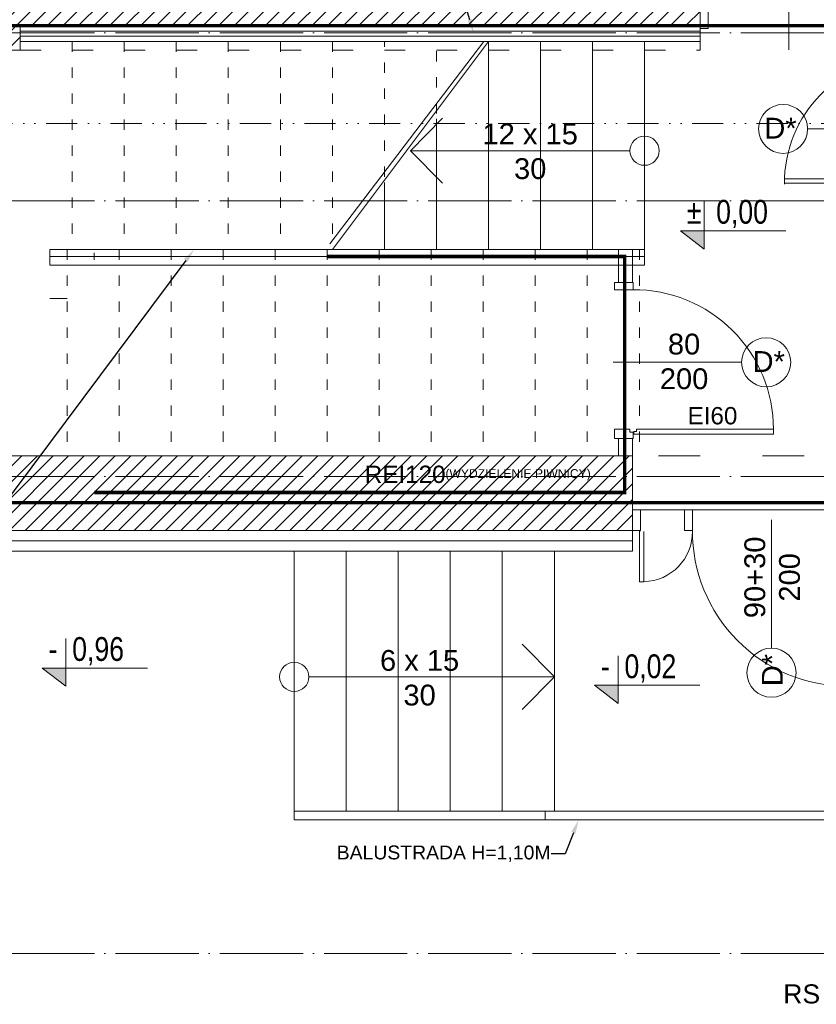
# Model space of a CAD drawing. Header units: millimetres. Extents: x 6506 to 43004, y 4581 to 25261.
# Tile 7 of 30: x 13459 to 13918, y 17888 to 18456. Entities that reach past the tile are written whole.
import ezdxf
from ezdxf import colors
from ezdxf.entities.mleader import LeaderData, LeaderLine
from ezdxf.enums import TextEntityAlignment as Align
from ezdxf.math import Vec2, Vec3

# ---------------------------------------------------------------- set-up
doc = ezdxf.new("R2010")
doc.units = ezdxf.units.MM
for name, pattern in [('1KS_2KP-50', [37.05, 12, 6, -6.35, 0, -6.35, 0, -6.35]), ('ACAD_ISO02W100', [15, 12, -3]), ('ACAD_ISO03W100', [30, 12, -18]), ('ACAD_ISO04W100', [30, 24, -3, 0, -3])]:
    doc.linetypes.add(name, pattern=pattern)
doc.layers.get('0').update_dxf_attribs({"color": 251, "lineweight": 5})
doc.layers.add('000_HATCH', color=251, linetype='Continuous', lineweight=5, transparency=0.5)
for name, color, linetype, lineweight in [('A_DZIAŁOWA_PROJEKTOWANE', 251, 'Continuous', 5), ('A_HATCH', 251, 'Continuous', 5), ('A_IZOLEACJA TERMI_PROJEKTOWANA', 251, 'Continuous', 5), ('A_KONST_ISTNIEJĄCE', 251, 'Continuous', 5), ('A_LINIA PRZEKROJOWA', 251, '1KS_2KP-50', 5), ('A_OPISY', 251, 'Continuous', 5), ('A_OSIE KONSTRUKCYJNE', 251, 'ACAD_ISO04W100', 5), ('A_TEKST', 251, 'Continuous', 5), ('A_WIDOK', 251, 'Continuous', 5), ('AA OPISY', 251, 'Continuous', 5)]:
    doc.layers.add(name, color=color, linetype=linetype, lineweight=lineweight)
doc.layers.add('A_NIEWIDOCZNE  POMOCNICZE', color=251, linetype='ACAD_ISO03W100', lineweight=5, plot=False)
doc.layers.add('A_PPOŻ', color=1, linetype='ACAD_ISO02W100', lineweight=30, true_color=0xff0000)
doc.styles.add('APLUS', font='arial.ttf', dxfattribs={"width": 0.6})
doc.styles.get("Standard").update_dxf_attribs({"font": 'arial.ttf'})
doc.linetypes.add('BATTING', pattern='A,0.0001,-0.1,[134,ltypeshp.shx,S=0.1,R=0,X=-0.1,Y=0],-0.2,[134,ltypeshp.shx,S=0.1,R=180,X=0.1,Y=0],-0.1', length=0.4001)
pattern_1 = [(45, (-1713.23, 355.087), (-4.490128, 4.490128), [])]

# ---------------------------------------------------------------- blocks, each defined once
blk = doc.blocks.new('*U24')
at = {"layer": 'AA OPISY'}
for q in [(-28.53, 18.82), (-136.57, 0), (-28.53, -18.82)]:
    blk.add_line((-10, 0), q, dxfattribs=at)
blk.add_circle((-145, 0), 8.43, dxfattribs=at)
blk = doc.blocks.new('*U5')
blk.add_hatch(color=256).paths.add_polyline_path([(0, 0.1532), (-0.198, 0.1532), (0, 0)])
blk.add_line((0, 0.1532), (0, 0.4))
blk.add_lwpolyline([(0, 0.1532), (0, 0), (-0.198, 0.1532), (0.6852, 0.1532)])
at = {"style": 'APLUS', "width": 0.8}
blk.add_attdef('%%P_0.00', text='', height=0.2, dxfattribs=at).set_placement((-0.1457, 0.1532), align=Align.BOTTOM_LEFT)
blk = doc.blocks.new('OSI')
at = {"layer": 'A_OSIE KONSTRUKCYJNE', "ltscale": 2}
for p, q in [((16013.11, 20824.12), (17196.12, 20824.12)), ((16013.11, 20727.12), (19027.17, 20727.12)), ((16013.11, 20568.12), (17196.12, 20568.12)), ((16013.11, 20293.12), (19027.17, 20293.12))]:
    blk.add_line(p, q, dxfattribs=at)
blk = doc.blocks.new('*U53')
at = {"layer": 'AA OPISY'}
for q in [(-13.53, 18.82), (-136.57, 0), (-13.53, -18.82)]:
    blk.add_line((5, 0), q, dxfattribs=at)
blk.add_circle((-145, 0), 8.43, dxfattribs=at)

msp = doc.modelspace()

# ---------------------------------------------------------------- hatches: boundary and pattern name
at = {"layer": 'A_HATCH'}
h = msp.add_hatch(dxfattribs=at)
h.set_pattern_fill('ANSI31', color=256, scale=2)
h.set_pattern_definition(pattern_1)
h.paths.add_polyline_path([(14201.26, 19300.66), (14129.26, 19300.66), (14129.26, 19244.66), (14201.26, 19244.66)])
h.paths.add_polyline_path([(14201.26, 19595.66), (14158.26, 19595.66), (14158.26, 19530.66), (14201.26, 19530.66)])
h.paths.add_polyline_path([(14158.26, 19595.66), (14129.26, 19595.66), (14129.26, 19530.66), (14158.26, 19530.66)])
h.paths.add_polyline_path([(14229.26, 19638.66), (14158.26, 19638.66), (14158.26, 19643.66), (13983.29, 19643.66), (13983.29, 19635.66), (13983.26, 19600.66), (14115.26, 19600.66), (14115.26, 19595.66), (14229.26, 19595.66)])
h.paths.add_polyline_path([(14510.26, 19638.66), (14466.26, 19638.66), (14466.26, 19630.66), (14466.26, 19595.66), (14510.26, 19595.66)])
h.paths.add_polyline_path([(13757.26, 19643.66), (13706.26, 19643.66), (13706.26, 19635.66), (13706.26, 19600.66), (13757.26, 19600.66)])
h.paths.add_polyline_path([(13480.26, 19643.66), (13293.26, 19643.66), (13293.26, 19527.66), (13301.26, 19527.66), (13336.26, 19527.66), (13336.26, 19600.66), (13480.26, 19600.66)])
h.paths.add_polyline_path([(13336.26, 19307.66), (13293.26, 19307.66), (13293.26, 19251.66), (13301.26, 19251.66), (13336.26, 19251.66)])
h.paths.add_polyline_path([(13336.26, 19019.66), (13293.26, 19019.66), (13293.26, 18419.66), (13336.26, 18419.66)])
h.paths.add_polyline_path([(13812.26, 18204.66), (13336.26, 18204.66), (13336.26, 18223.66), (13293.26, 18223.66), (13293.26, 18161.66), (13812.26, 18161.66), (13812.26, 18173.58)])
h.paths.add_polyline_path([(14014.26, 18204.66), (13990.26, 18204.66), (13971.26, 18204.66), (13942.26, 18204.66), (13942.26, 18161.66), (14014.26, 18161.66)])
h.paths.add_polyline_path([(14201.26, 18471.18), (14178.76, 18471.18), (14201.26, 18471.18), (14201.26, 19016.66), (14158.26, 19016.66), (14158.26, 18320.66), (14803.26, 18320.66), (14803.26, 18363.66), (14201.26, 18363.66)])
h.paths.add_polyline_path([(14114.26, 18402.66), (14136.76, 18402.66), (14114.26, 18402.66), (14114.26, 18356.66), (13971.26, 18356.66), (13971.26, 18313.66), (14156.26, 18313.66), (14156.26, 19016.66), (14129.26, 19016.66), (14129.26, 18725.66), (14114.26, 18725.66)])
h = msp.add_hatch(dxfattribs=at)
h.set_pattern_fill('ANSI31', color=256, scale=2)
h.set_pattern_definition(pattern_1)
h.paths.add_polyline_path([(14172.26, 18195.66), (14138.26, 18195.66), (14138.26, 18161.66), (14172.26, 18161.66)])
h.paths.add_polyline_path([(14114.26, 18464.66), (13951.26, 18464.66), (13951.26, 18438.66), (13971.17, 18438.66), (13981.26, 18438.66), (13981.26, 18448.66), (14114.26, 18448.66)])
h.paths.add_polyline_path([(13459.26, 18438.66), (13459.26, 18453.66), (13851.26, 18453.66), (13851.26, 18438.66), (13851.26, 18464.66), (13336.26, 18464.66), (13336.26, 18438.66)])

# ---------------------------------------------------------------- linework, layer by layer
for p, q in [((13810.83, 18220.02), (13810.83, 18218.24)), ((13810.83, 18218.24), (13812.62, 18218.24)), ((13813.14, 18218.61), (13814.53, 18218.61)), ((13814.53, 18218.61), (13814.53, 18220)), ((13812.26, 18173.58), (13812.26, 18161.66)), ((13816.89, 18173.58), (13812.26, 18173.58)), ((13816.89, 18161.66), (13816.89, 18173.58)), ((13842.26, 18173.58), (13842.26, 18161.66)), ((13846.89, 18173.58), (13842.26, 18173.58)), ((13846.89, 18161.66), (13846.89, 18173.58)), ((13812.26, 18161.66), (13816.89, 18161.66)), ((13816.44, 18161.47), (13816.44, 18132.04)), ((13816.94, 18161.47), (13816.44, 18161.47)), ((13818.88, 18132.04), (13818.88, 18160.96)), ((13842.26, 18161.66), (13846.89, 18161.66)), ((13816.44, 18132.04), (13818.88, 18132.04))]:
    msp.add_line(p, q)
for points in [[(13851.26, 18451.2), (13851.26, 18463.12), (13855.89, 18463.12), (13855.89, 18451.2), (13851.26, 18451.2)], [(13970.72, 18361.91), (13899.93, 18361.91), (13899.93, 18364.36), (13969.49, 18364.36)], [(13801.89, 18304.66), (13812.62, 18304.66), (13812.62, 18300.49), (13801.89, 18300.49), (13801.89, 18304.66)], [(13810.83, 18220.02), (13801.89, 18220.02)], [(13812.62, 18218.24), (13812.62, 18214.66), (13801.89, 18214.66), (13801.89, 18220.02)], [(13813.14, 18217.22), (13893.61, 18217.22), (13893.61, 18220), (13814.53, 18220)], [(13813.14, 18218.61), (13813.14, 18217.22)]]:
    msp.add_lwpolyline(points)
for centre, radius, start, end in [((13973.33, 18361.8), 73.41, 91.6827, 180.3405), ((13813.12, 18220), 80.48, 359.9989, 90.3548), ((13818.17, 18160.75), 28.72, 271.4227, 0.7042), ((13936.32, 18161.11), 89.43, 179.6452, 270.0011)]:
    msp.add_arc(centre, radius, start, end)
at = {"layer": '000_HATCH', "ltscale": 2}
for p, q in [((13819.26, 18323.66), (13819.26, 18314.66)), ((13501.93, 18321.66), (13501.93, 18317.66)), ((13486.26, 18295.43), (13476.26, 18295.43))]:
    msp.add_line(p, q, dxfattribs=at)
at = {"layer": '000_HATCH', "linetype": 'ACAD_ISO03W100'}
msp.add_lwpolyline([(13459.26, 18438.66), (13851.26, 18438.66), (13851.26, 18443.66)], dxfattribs=at)
at = {"layer": 'A_DZIAŁOWA_PROJEKTOWANE', "ltscale": 2}
for p, q in [((13617.26, 17999.66), (13617.26, 18149.66)), ((13647.26, 17999.66), (13647.26, 18149.66)), ((13677.26, 17999.66), (13677.26, 18149.66)), ((13707.26, 17999.66), (13707.26, 18149.66)), ((13737.26, 17999.66), (13737.26, 18149.66)), ((13767.26, 17999.66), (13767.26, 18149.66)), ((13617.26, 17999.66), (13617.26, 17994.66)), ((13617.26, 17999.66), (13975.26, 17999.66)), ((13761.87, 17999.66), (13761.87, 17994.66)), ((13617.26, 17994.66), (13975.26, 17994.66))]:
    msp.add_line(p, q, dxfattribs=at)
at = {"layer": 'A_IZOLEACJA TERMI_PROJEKTOWANA', "ltscale": 2}
msp.add_line((13812.26, 18161.66), (13812.26, 18149.66), dxfattribs=at)
msp.add_lwpolyline([(13812.26, 18149.66), (13281.26, 18149.66), (13281.26, 18228.66)], dxfattribs=at)
at = {"layer": 'A_IZOLEACJA TERMI_PROJEKTOWANA', "linetype": 'BATTING', "ltscale": 14}
msp.add_lwpolyline([(13812.26, 18155.66), (13287.26, 18155.66), (13287.26, 18227.82)], dxfattribs=at)
at = {"layer": 'A_KONST_ISTNIEJĄCE', "ltscale": 2}
for p, q in [((13851.26, 18443.66), (13851.26, 18464.66)), ((13459.26, 18449.66), (13851.26, 18449.66)), ((13459.26, 18446.66), (13851.26, 18446.66)), ((13851.26, 18443.66), (13459.26, 18443.66)), ((13459.26, 18438.66), (13336.26, 18438.66)), ((13804.26, 18323.66), (13804.26, 18304.66)), ((13812.26, 18323.66), (13812.26, 18304.66)), ((13812.26, 18304.66), (13804.26, 18304.66)), ((13804.26, 18214.66), (13812.26, 18214.66)), ((13804.26, 18214.66), (13804.26, 18204.66)), ((13812.26, 18214.66), (13812.26, 18204.66)), ((13812.26, 18204.66), (13812.26, 18161.66))]:
    msp.add_line(p, q, dxfattribs=at)
for points in [[(13293.26, 18223.66), (13293.26, 18161.66), (13812.26, 18161.66)], [(13336.26, 18223.66), (13336.26, 18204.66), (13812.26, 18204.66)]]:
    msp.add_lwpolyline(points, dxfattribs=at)
at = {"layer": 'A_LINIA PRZEKROJOWA'}
msp.add_line((15950.64, 18396.4), (13006.64, 18396.4), dxfattribs=at)
at = {"layer": 'A_NIEWIDOCZNE  POMOCNICZE', "ltscale": 2}
msp.add_lwpolyline([(13336.26, 18438.66), (13459.26, 18438.66), (13459.26, 18452.66), (13951.26, 18452.66), (13951.26, 18438.66), (13971.26, 18438.66), (13971.26, 18204.66), (13336.26, 18204.66)], close=True, dxfattribs=at)
at = {"layer": 'A_OPISY', "transparency": 33554559}
for p, q in [((13902.52, 18438.9), (13902.52, 18529.57)), ((13913.29, 18393.21), (13987.27, 18393.21)), ((13875.22, 18258.59), (13801.25, 18258.59)), ((13892.46, 18167.69), (13892.46, 18093.71))]:
    msp.add_line(p, q, dxfattribs=at)
for centre in [(13899.14, 18393.21), (13889.37, 18258.59), (13892.46, 18079.56)]:
    msp.add_circle(centre, 14.15, dxfattribs=at)
at = {"layer": 'A_PPOŻ', "linetype": 'ACAD_ISO03W100', "ltscale": 2, "const_width": 2}
msp.add_lwpolyline([(13317.6, 18452.73), (14125.98, 18452.73), (14125.98, 18334.83), (13979.97, 18334.83), (13979.97, 18177.6), (13317.6, 18177.6)], close=True, dxfattribs=at)
msp.add_lwpolyline([(13636.26, 18319.66), (13807.8, 18319.66), (13807.8, 18183.53), (13502.03, 18183.53)], dxfattribs=at)
at = {"layer": 'A_WIDOK', "linetype": 'ACAD_ISO03W100', "ltscale": 0.5}
for p, q in [((13489.26, 18443.66), (13489.26, 18323.66)), ((13519.26, 18443.66), (13519.26, 18323.66)), ((13549.26, 18443.66), (13549.26, 18323.66)), ((13579.26, 18443.66), (13579.26, 18323.66)), ((13609.26, 18443.66), (13609.26, 18323.66)), ((13639.26, 18443.66), (13639.26, 18323.66)), ((13669.26, 18365.49), (13669.26, 18443.66)), ((13699.26, 18402.15), (13699.26, 18443.66)), ((13486.26, 18323.66), (13486.26, 18204.66)), ((13516.26, 18323.66), (13516.26, 18204.66)), ((13516.26, 18323.66), (13516.26, 18204.66)), ((13546.26, 18323.66), (13546.26, 18204.66)), ((13576.26, 18323.66), (13576.26, 18204.66)), ((13606.26, 18323.66), (13606.26, 18204.66)), ((13636.26, 18323.66), (13636.26, 18204.66)), ((13666.26, 18323.66), (13666.26, 18204.66)), ((13696.26, 18323.66), (13696.26, 18204.66)), ((13726.26, 18323.66), (13726.26, 18204.66)), ((13756.26, 18323.66), (13756.26, 18204.66)), ((13786.26, 18323.66), (13786.26, 18204.66)), ((13816.26, 18323.66), (13816.26, 18204.66))]:
    msp.add_line(p, q, dxfattribs=at)
at = {"layer": 'A_WIDOK', "ltscale": 2}
for p, q in [((13637.71, 18326.93), (13726.67, 18443.66)), ((13639.26, 18323.66), (13729.26, 18443.66)), ((13729.26, 18443.66), (13729.26, 18323.66)), ((13759.26, 18443.66), (13759.26, 18323.66)), ((13789.26, 18443.66), (13789.26, 18323.66)), ((13819.26, 18443.66), (13819.26, 18323.66)), ((13699.26, 18398.99), (13699.26, 18323.66)), ((13669.26, 18362.33), (13669.26, 18323.66)), ((13819.26, 18323.66), (13476.26, 18323.66)), ((13804.26, 18323.66), (13476.26, 18323.66)), ((13476.26, 18323.66), (13819.26, 18323.66)), ((13476.26, 18314.66), (13476.26, 18323.66)), ((13476.26, 18319.66), (13819.26, 18319.66)), ((13476.26, 18314.66), (13819.26, 18314.66)), ((13812.26, 18173.58), (13942.26, 18173.58))]:
    msp.add_line(p, q, dxfattribs=at)
msp.add_lwpolyline([(13851.26, 18443.66), (13851.26, 18452.66), (13459.26, 18452.66), (13459.26, 18438.66)], dxfattribs=at)

# ---------------------------------------------------------------- block references
at = {"layer": 'A_OPISY', "transparency": 33554559, "rotation": 180}
msp.add_blockref('*U24', (13674.26, 18380.66), dxfattribs=at)
at = {"layer": 'A_OPISY', "transparency": 33554687, "xscale": 68.67492864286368, "yscale": 68.67492864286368, "zscale": 68.67492864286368, "rotation": 1.435389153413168e-05}
for p, values in [((13853.6, 18323.91), {'%%P_0.00': '%%p  0,00'}), ((13485.61, 18071.71), {'%%P_0.00': '-  0,96'}), ((13804.06, 18061.75), {'%%P_0.00': '-  0,02'})]:
    msp.add_blockref('*U5', p, dxfattribs=at).add_auto_attribs(values)
at = {"layer": 'A_OPISY', "transparency": 33554559, "xscale": -1, "rotation": 180}
msp.add_blockref('*U53', (13762.26, 18077.16), dxfattribs=at)
at = {"layer": 'A_OSIE KONSTRUKCYJNE'}
msp.add_blockref('OSI', (-3039.77, -2375.46), dxfattribs=at)

# ---------------------------------------------------------------- texts
at = {"layer": 'A_OPISY'}
msp.add_text('RS %%C10', height=11, dxfattribs=at).set_placement((13899.2, 17888.76))
at = {"layer": 'A_OPISY', "transparency": 33554559, "char_height": 12, "attachment_point": 5}
for s, insert in [('D*', (13897.65, 18393.66)), ('80\\P200', (13842.06, 18259.04)), ('D*', (13890.87, 18259.04))]:
    msp.add_mtext_dynamic_manual_height_columns(s, width=44.3905, gutter_width=12.5, heights=[0], dxfattribs=dict(at, insert=insert))
at = {"layer": 'A_OPISY', "transparency": 33554559, "char_height": 12, "attachment_point": 5, "rotation": 90}
for s, insert in [('90+30\\P200', (13892.91, 18134.53)), ('D*', (13892.91, 18081.06))]:
    msp.add_mtext_dynamic_manual_height_columns(s, width=44.3905, gutter_width=12.5, heights=[0], dxfattribs=dict(at, insert=insert))
at = {"layer": 'A_PPOŻ', "linetype": 'ACAD_ISO03W100', "ltscale": 2}
note = msp.add_mtext_dynamic_manual_height_columns('EI60\\P', width=254.3544, gutter_width=0, heights=[12.82, 0], dxfattribs=dict(at, insert=(13844.06, 18232.79), char_height=10, attachment_point=1))
note = msp.add_mtext_dynamic_manual_height_columns('REI120\\P', width=254.3544, gutter_width=0, heights=[12.82, 0], dxfattribs=dict(at, insert=(13657.94, 18198.99), char_height=10, attachment_point=1))
at = {"layer": 'A_PPOŻ', "linetype": 'ACAD_ISO03W100', "ltscale": 2, "insert": (13704.44, 18196.95), "char_height": 5, "attachment_point": 1}
msp.add_mtext_dynamic_manual_height_columns('(WYDZIELENIE PIWNICY)', width=254.3544, gutter_width=0, heights=[12.82], dxfattribs=at)
at = {"layer": 'A_TEKST', "transparency": 33554559, "char_height": 12, "attachment_point": 5}
for s, insert in [('12 x 15\\P30', (13753.33, 18380.23)), ('6 x 15\\P30', (13689.55, 18076.56))]:
    msp.add_mtext_dynamic_manual_height_columns(s, width=91.3974, gutter_width=12.5, heights=[39.91], dxfattribs=dict(at, insert=insert))

# ---------------------------------------------------------------- leaders
at = {"layer": 'A_DZIAŁOWA_PROJEKTOWANE', "ltscale": 2}
ml = msp.add_multileader_mtext('Standard', dxfattribs=at)
ml.set_content('WYKONAĆ POSZERZENIE BIEGU O 5CM NA CAŁEJ DŁUGOŚCI BIEGU POPRZEZ SKUCIE CZĘŚCI ŚCIANY. \\PDODATKOWO WYKONAĆ WKUCIE PORĘCZY GR. 4CM  W ŚCIANĘ, OTWÓR WYKONAĆ NA WYS. 100-120 CM, GŁĘBOKOŚCI 9CM.', color=256)
ml.set_leader_properties()
ml.build(insert=Vec2(0, 0))
ml.multileader.update_dxf_attribs({"arrow_head_size": 8})
ctx = ml.context
ctx.base_point, ctx.char_height, ctx.arrow_head_size, ctx.plane_origin = Vec3(13371.48, 18555.84), 8, 8, Vec3(13905.12, 18457.67)
notes = []
notes.append((ctx, [(0, (1, 1, 0), (13689.22, 18555.84), (-1, 0), 8, [(0, [(13720.68, 18448.54)], 0, [])])]))
ctx.mtext.insert, ctx.mtext.width, ctx.mtext.defined_height, ctx.mtext.flow_direction = Vec3(13373.48, 18561.01), 309.1908, 68.66, 5
ml = msp.add_multileader_mtext('Standard', dxfattribs=at)
ml.set_content('WKUCIE PORĘCZY GR. 4CM  W ŚCIANĘ DZIAŁOWĄ ZAMYKAJĄCĄ PIWNICĘ.\\POTWÓR WYKONAĆ NA WYS. 100-120 CM, GŁĘBOKOŚCI 9 CM.', color=256)
ml.set_leader_properties()
ml.build(insert=Vec2(0, 0))
ml.multileader.update_dxf_attribs({"arrow_head_size": 8})
ctx = ml.context
ctx.base_point, ctx.char_height, ctx.arrow_head_size, ctx.plane_origin = Vec3(13209.49, 18112.41), 8, 8, Vec3(13527.31, 18335.25)
notes.append((ctx, [(0, (1, 1, 0), (13401.74, 18112.41), (-1, 0), 8, [(0, [(13559.5, 18323.66)], 0, [])])]))
ctx.mtext.insert, ctx.mtext.width, ctx.mtext.defined_height, ctx.mtext.flow_direction = Vec3(13211.49, 18117.58), 187.0563, 51.02, 5
ml = msp.add_multileader_mtext('Standard', dxfattribs=at)
ml.set_content('BALUSTRADA H=1,10M', color=256)
ml.set_leader_properties()
ml.build(insert=Vec2(0, 0))
ml.multileader.update_dxf_attribs({"arrow_head_size": 8})
ctx = ml.context
ctx.base_point, ctx.char_height, ctx.arrow_head_size, ctx.plane_origin = Vec3(13639.77, 17975.06), 8, 8, Vec3(14031.28, 17891.23)
notes.append((ctx, [(0, (1, 1, 0), (13773.4, 17975.06), (-1, 0), 8, [(0, [(13781.26, 17994.66)], 0, [])])]))
ctx.mtext.insert, ctx.mtext.width, ctx.mtext.defined_height, ctx.mtext.flow_direction = Vec3(13641.77, 17979.85), 276.2371, 61.37, 5
for ctx, leaders in notes:
    for number, flags, end, landing, length, lines in leaders:
        leader = LeaderData()
        leader.index, (leader.has_last_leader_line, leader.has_dogleg_vector, leader.attachment_direction) = number, flags
        leader.last_leader_point, leader.dogleg_vector, leader.dogleg_length = Vec3(end), Vec3(landing), length
        for number, points, colour, breaks in lines:
            line = LeaderLine()
            line.index, line.vertices, line.color, line.breaks = number, Vec3.list(points), colors.encode_raw_color(colour), breaks
            leader.lines.append(line)
        ctx.leaders.append(leader)

doc.saveas('drawing.dxf')
